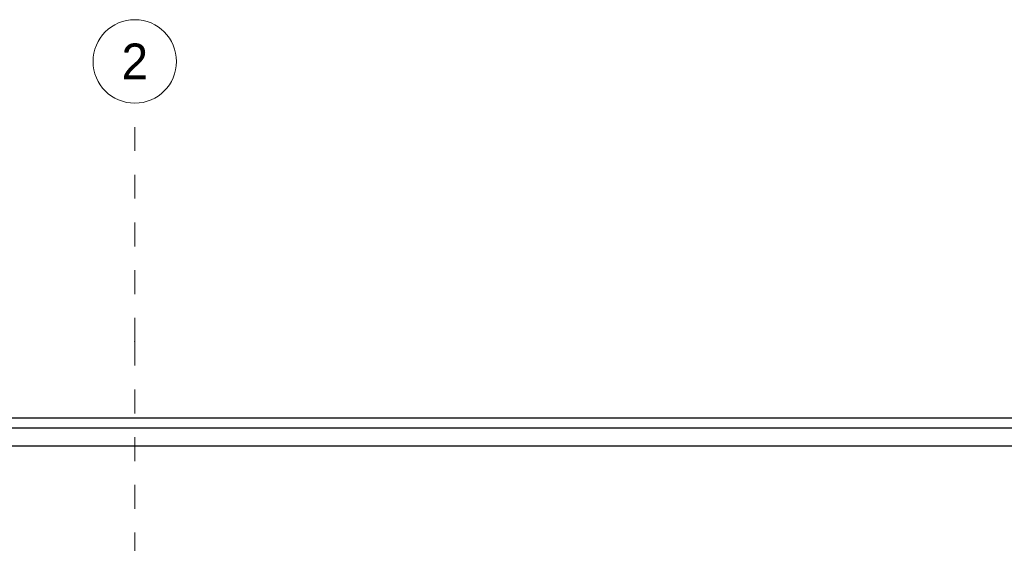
# Model space of a CAD drawing. Header units: metres. Extents: x -12 to 57.2, y -22.2 to 2.8.
# Tile 65 of 126: x 7.6 to 11.8, y -2 to 0.2. Entities that reach past the tile are written whole.
import ezdxf
from ezdxf.enums import TextEntityAlignment as Align

# ---------------------------------------------------------------- set-up
doc = ezdxf.new("R2010")
doc.units = ezdxf.units.M
doc.header["$LTSCALE"] = 0.4
doc.header["$MEASUREMENT"] = 0
doc.linetypes.add('Raster', pattern=[0.2, 0.1, -0.05, 0, -0.05])
doc.layers.add('Neubau__ GHIW- Attika Fassade', color=8, linetype='Continuous')
doc.layers.add('Neubau_R-Konstruktionsraster gross', color=33, linetype='Continuous')
doc.styles.add('ERSTELLTER_STIL_1', font='txt')

msp = doc.modelspace()

# ---------------------------------------------------------------- linework, layer by layer
at = {"layer": 'Neubau__ GHIW- Attika Fassade', "linetype": 'Continuous'}
for p, q in [((45.81, -1.4949), (-0.58, -1.4949)), ((45.0223, -1.537), (0.2077, -1.537)), ((45.0223, -1.612), (0.2077, -1.612))]:
    msp.add_line(p, q, dxfattribs=at)
at = {"layer": 'Neubau_R-Konstruktionsraster gross', "linetype": 'Raster', "lineweight": 9}
for q in [(8.125, -0.175), (8.125, -15.175)]:
    msp.add_line((8.125, -1.175), q, dxfattribs=at)
at = {"layer": 'Neubau_R-Konstruktionsraster gross', "linetype": 'Continuous', "lineweight": 9, "flags": 128}
msp.add_lwpolyline([(8.125, -0.175, 1), (8.125, 0.175, 1)], format="xyb", close=True, dxfattribs=at)
at = {"layer": 'Neubau_R-Konstruktionsraster gross', "linetype": 'Raster', "lineweight": 9}
msp.add_point((8.125, -1.175), dxfattribs=at)
msp.add_point((8.125, -1.175), dxfattribs=at)

# ---------------------------------------------------------------- texts
at = {"layer": 'Neubau_R-Konstruktionsraster gross', "style": 'ERSTELLTER_STIL_1'}
msp.add_text('2', height=0.15, dxfattribs=at).set_placement((8.125, 0.075), align=Align.TOP_CENTER)

doc.saveas('drawing.dxf')
